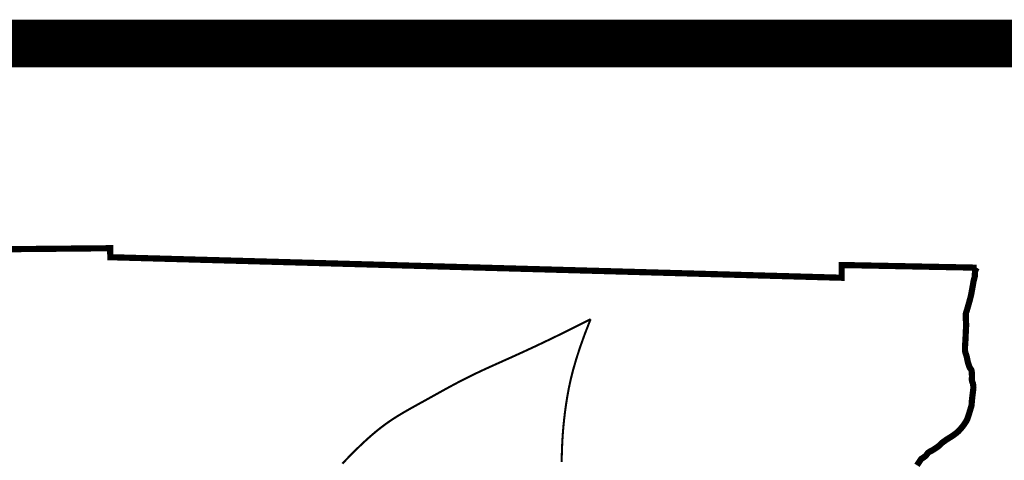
# Model space of a CAD drawing. Header units: feet. Extents: x 0.5 to 9, y 0.5 to 11.5.
# Tile 131 of 133: x 7.43 to 8.253, y 2.447 to 2.815. Entities that reach past the tile are written whole.
import ezdxf

# ---------------------------------------------------------------- set-up
doc = ezdxf.new("R2010")
doc.units = ezdxf.units.FT
doc.header["$LTSCALE"] = 200
doc.header["$MEASUREMENT"] = 0
for name, color, linetype in [('BELMONT-BORDER', 5, 'CONTINUOUS'), ('BORDER', 7, 'CONTINUOUS'), ('FACE', 160, 'CONTINUOUS')]:
    doc.layers.add(name, color=color, linetype=linetype)

msp = doc.modelspace()

# ---------------------------------------------------------------- linework, layer by layer
at = {"layer": 'BELMONT-BORDER', "color": 5, "const_width": 0.0051816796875}
msp.add_lwpolyline([(7.298766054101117, 1.920671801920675), (7.305367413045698, 2.62223384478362), (7.505870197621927, 2.624151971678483), (7.505961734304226, 2.616635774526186), (8.11740278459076, 2.599448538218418), (8.117453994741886, 2.610106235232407), (8.230249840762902, 2.607876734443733)], dxfattribs=at)
msp.add_lwpolyline([(8.180380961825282, 2.442552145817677, -0.002666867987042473), (8.18266025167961, 2.446056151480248, -0.007271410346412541), (8.183521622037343, 2.447324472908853, -0.1220244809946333), (8.184798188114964, 2.448436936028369, 0.0679612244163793), (8.187265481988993, 2.450160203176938, 0.05840064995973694), (8.189053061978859, 2.452245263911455, -0.09344339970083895), (8.190264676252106, 2.453473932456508, -0.04410508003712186), (8.191760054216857, 2.454325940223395, 0.03269040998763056), (8.193801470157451, 2.455428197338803, 0.008986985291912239), (8.196906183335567, 2.457455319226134, 0.02032325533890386), (8.198224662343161, 2.458430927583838, 0.03893076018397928), (8.19957002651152, 2.459698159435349, -0.03916136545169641), (8.200915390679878, 2.460965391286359, -0.01218295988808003), (8.203060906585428, 2.462606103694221, -0.01170274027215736), (8.20537344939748, 2.464205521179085, -0.009097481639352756), (8.207242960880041, 2.465386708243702, 0.007941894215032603), (8.209387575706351, 2.466734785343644, 0.0115808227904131), (8.211124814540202, 2.467923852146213, 0.008333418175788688), (8.213471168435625, 2.469670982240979, 0.04082256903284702), (8.215428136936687, 2.471451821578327, 0.02220157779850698), (8.218582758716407, 2.475148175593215, 0.02813461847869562), (8.221523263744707, 2.479392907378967, 0.05512732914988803), (8.22264695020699, 2.48178323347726, 0.005017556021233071), (8.223405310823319, 2.484077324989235, 0.003509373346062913), (8.224433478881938, 2.487375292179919, 0.002576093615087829), (8.225777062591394, 2.491877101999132, 0.02143079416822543), (8.225912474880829, 2.492425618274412, 0.04211088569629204), (8.22611810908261, 2.494205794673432, -0.0220403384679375), (8.226374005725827, 2.497615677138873, -0.0003450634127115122), (8.226770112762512, 2.500909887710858, -0.0004535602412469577), (8.227075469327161, 2.503415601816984, -0.003055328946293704), (8.227285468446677, 2.505043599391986, 0.003074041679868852), (8.227495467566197, 2.506671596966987, 0.04622665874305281), (8.227529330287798, 2.507809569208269, 0.02153659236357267), (8.227271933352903, 2.510235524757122, 0.07433117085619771), (8.226690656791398, 2.512133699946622, -0.09116267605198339), (8.226267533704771, 2.513700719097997, -0.03858463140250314), (8.226260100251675, 2.515257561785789, 0.02451884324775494), (8.226317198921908, 2.517704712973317, 0.01372972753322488), (8.22615988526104, 2.52066133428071, 0.03832900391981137), (8.225993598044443, 2.521710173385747, 0.1198530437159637), (8.225306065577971, 2.523055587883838, -0.08659486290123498), (8.224241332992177, 2.524838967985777, -0.01057672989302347), (8.223385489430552, 2.527225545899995, -0.01812914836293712), (8.222966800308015, 2.528644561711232, -0.0164307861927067), (8.222502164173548, 2.530744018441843, 0.01300915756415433), (8.221933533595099, 2.533399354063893, 0.03536063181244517), (8.221092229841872, 2.536046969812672, -0.05580901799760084), (8.220627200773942, 2.537748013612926, -0.03643615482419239), (8.220493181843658, 2.539368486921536, -0.01756715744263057), (8.220578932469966, 2.542736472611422, -0.003901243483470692), (8.220800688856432, 2.545974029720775, 0.00751497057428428), (8.220903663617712, 2.547655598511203, 0.0008077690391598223), (8.221052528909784, 2.550997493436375, -0.000521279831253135), (8.22120139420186, 2.554339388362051, -0.001750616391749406), (8.221330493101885, 2.55696875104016, 0.003696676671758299), (8.22145959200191, 2.559598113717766, 0.02913733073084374), (8.221435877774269, 2.56102724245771, -0.01124530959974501), (8.221242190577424, 2.564722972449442, -0.01011691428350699), (8.221200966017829, 2.56900028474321, -0.05304064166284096), (8.221296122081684, 2.569812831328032, -0.03579146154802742), (8.221645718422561, 2.570967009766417, 0.02118939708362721), (8.222292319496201, 2.572896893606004, 0.0009954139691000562), (8.223353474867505, 2.576602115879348, 0.001658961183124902), (8.2239783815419, 2.578828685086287, 0.003276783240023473), (8.225120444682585, 2.583057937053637, 0.009095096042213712), (8.225494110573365, 2.584591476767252, 0.00905758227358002), (8.225817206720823, 2.586163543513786, 0.002443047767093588), (8.226880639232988, 2.592017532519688, 0.002868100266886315), (8.227227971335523, 2.594052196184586, -0.002647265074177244), (8.227575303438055, 2.596086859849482, -0.03309180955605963), (8.228059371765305, 2.598060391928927, 0.02712489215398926), (8.228678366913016, 2.60045998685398, 0.05682964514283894), (8.228785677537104, 2.601724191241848, -0.03083123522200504), (8.228862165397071, 2.604056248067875, -0.06357875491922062), (8.229206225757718, 2.60558467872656, -0.03945296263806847), (8.230249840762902, 2.607876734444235)], format="xyb", dxfattribs=at)
at = {"layer": 'BORDER', "const_width": 0.04}
msp.add_lwpolyline([(1, 2.795362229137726), (8.5, 2.795362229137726)], dxfattribs=at)
at = {"layer": 'FACE', "color": 5, "const_width": 0.0017272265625}
for points in [[(7.90749018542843, 2.564771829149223), (7.890485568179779, 2.556204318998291), (7.875503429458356, 2.548862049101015), (7.862328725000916, 2.542583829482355), (7.850746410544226, 2.537208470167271), (7.840541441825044, 2.532574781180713), (7.831498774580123, 2.528521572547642), (7.823403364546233, 2.524887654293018), (7.816040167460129, 2.521511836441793), (7.809220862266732, 2.518259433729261), (7.802864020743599, 2.515101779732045), (7.796914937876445, 2.512036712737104), (7.791318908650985, 2.509062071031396), (7.786021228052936, 2.506175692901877), (7.780967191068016, 2.503375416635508), (7.776102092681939, 2.500659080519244), (7.77137122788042, 2.498024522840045), (7.766729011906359, 2.495464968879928), (7.762166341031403, 2.49295519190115), (7.757683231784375, 2.490465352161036), (7.753279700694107, 2.487965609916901), (7.748955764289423, 2.485426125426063), (7.744711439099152, 2.482817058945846), (7.740546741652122, 2.480108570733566), (7.736461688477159, 2.477270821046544), (7.732456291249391, 2.474282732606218), (7.728530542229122, 2.471158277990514), (7.724684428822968, 2.467920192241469), (7.720917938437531, 2.464591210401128), (7.717231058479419, 2.461194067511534), (7.713623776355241, 2.457751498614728), (7.710096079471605, 2.454286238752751), (7.706647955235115, 2.450821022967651), (7.703276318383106, 2.4473676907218), (7.699965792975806, 2.443894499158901)], [(7.90749018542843, 2.564771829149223), (7.902681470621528, 2.552411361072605), (7.898714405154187, 2.541325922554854), (7.895489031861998, 2.531370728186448), (7.892905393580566, 2.522400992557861), (7.890863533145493, 2.514271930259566), (7.88926349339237, 2.506838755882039), (7.888005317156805, 2.499956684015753), (7.88698904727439, 2.493480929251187), (7.886129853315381, 2.487278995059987), (7.885403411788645, 2.481267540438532), (7.884800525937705, 2.475375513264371), (7.884311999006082, 2.469531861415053), (7.883928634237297, 2.463665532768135), (7.883641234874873, 2.457705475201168), (7.883440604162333, 2.451580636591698), (7.883317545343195, 2.445219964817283)]]:
    msp.add_lwpolyline(points, dxfattribs=at)

doc.saveas('drawing.dxf')
